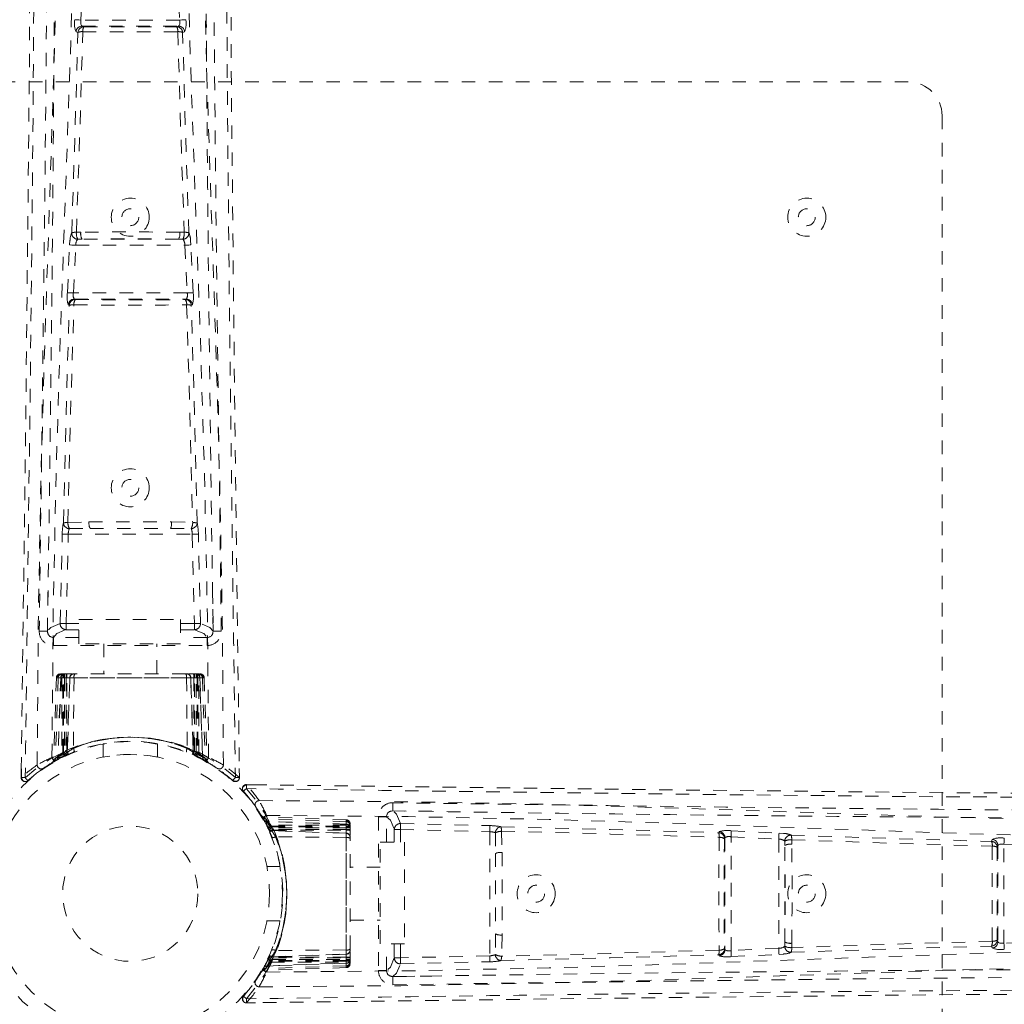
# Model space of a CAD drawing. Header units: inches. Extents: x 7.7 to 33.9, y -2.8 to 28.9.
# Tile 4 of 6: x 21.2 to 28.5, y 16.2 to 23.4. Entities that reach past the tile are written whole.
import ezdxf

# ---------------------------------------------------------------- set-up
doc = ezdxf.new("R2010")
doc.units = ezdxf.units.IN
doc.header["$MEASUREMENT"] = 0
doc.linetypes.add('SLD-Dashed', pattern=[0.075, 0.05, -0.025])

msp = doc.modelspace()

# ---------------------------------------------------------------- linework, layer by layer
at = {"color": 7, "linetype": 'SLD-Dashed', "lineweight": 0}
for p, q in [((21.6597, 23.4365), (21.6761, 23.7539)), ((22.375, 23.7539), (22.3914, 23.4365)), ((22.3914, 23.4365), (21.6597, 23.4365)), ((21.6831, 23.387), (21.6688, 23.3916)), ((21.6688, 23.3916), (22.3823, 23.3916)), ((22.3823, 23.3916), (22.368, 23.387)), ((21.6388, 23.3446), (21.6245, 23.349)), ((22.4123, 23.3446), (22.4266, 23.349)), ((16.2755, 22.9787), (27.7755, 22.9787)), ((28.0255, 22.7287), (28.0255, 11.2287)), ((21.6596, 21.8679), (21.6272, 21.8673)), ((22.4238, 21.8673), (22.3914, 21.8679)), ((21.5603, 21.421), (21.5774, 21.7737)), ((21.605, 21.4189), (21.622, 21.7715)), ((21.622, 21.7715), (22.4291, 21.7715)), ((21.6687, 21.8164), (21.637, 21.8161)), ((22.3824, 21.8164), (21.6687, 21.8164)), ((22.3824, 21.8164), (22.414, 21.8161)), ((22.4291, 21.7715), (22.4461, 21.4189)), ((22.4907, 21.421), (22.4736, 21.7737)), ((22.4461, 21.4189), (21.605, 21.4189)), ((21.5667, 21.3311), (21.5748, 21.3278)), ((21.6194, 21.3705), (21.6113, 21.374)), ((21.6113, 21.374), (22.4398, 21.374)), ((22.4398, 21.374), (22.4317, 21.3705)), ((22.4762, 21.3278), (22.4844, 21.3311)), ((21.5642, 19.7215), (21.7207, 19.7278)), ((22.3304, 19.7278), (22.4869, 19.7215)), ((21.575, 19.677), (21.7279, 19.6793)), ((21.7279, 19.6793), (22.3232, 19.6793)), ((22.3232, 19.6793), (22.476, 19.677)), ((21.5068, 18.976), (21.5224, 19.6374)), ((21.5515, 18.9752), (21.567, 19.6361)), ((21.567, 19.6361), (22.484, 19.6361)), ((22.484, 19.6361), (22.4995, 18.9752)), ((22.5443, 18.976), (22.5287, 19.6374)), ((21.4166, 19.2085), (21.4133, 18.9214)), ((22.6378, 18.9214), (22.6344, 19.2086)), ((21.6455, 19.0062), (22.3955, 19.0062)), ((21.6455, 18.8262), (21.6455, 19.0062)), ((22.3955, 19.0062), (22.3955, 18.8262)), ((21.5515, 18.9302), (21.5515, 18.9752)), ((21.5515, 18.9752), (21.6455, 18.9752)), ((21.5515, 18.9302), (21.6455, 18.9302)), ((22.3955, 18.9752), (22.4995, 18.9752)), ((22.3955, 18.9302), (22.4995, 18.9302)), ((22.4995, 18.9302), (22.4995, 18.9752)), ((21.4128, 18.9188), (21.4144, 18.9106)), ((21.4578, 18.8732), (21.4578, 18.8127)), ((21.6455, 18.8732), (21.4578, 18.8732)), ((22.5933, 18.8732), (22.3955, 18.8732)), ((22.5933, 18.8127), (22.5933, 18.8732)), ((22.6367, 18.9106), (22.6383, 18.9188)), ((21.4578, 18.8127), (22.5933, 18.8127)), ((22.3955, 18.8262), (21.6455, 18.8262)), ((21.8305, 18.8262), (21.8305, 18.6037)), ((22.2205, 18.6037), (22.2205, 18.8262)), ((21.4797, 18.5748), (21.4586, 17.9694)), ((21.493, 18.5748), (21.4722, 17.9775)), ((21.493, 18.5748), (21.4797, 18.5748)), ((21.5113, 18.5748), (21.4908, 17.9881)), ((21.5137, 18.5784), (21.4912, 17.9848)), ((21.5784, 18.5748), (21.5113, 18.5748)), ((21.5188, 18.5748), (21.5184, 18.0179)), ((21.5259, 18.5748), (21.5188, 18.5748)), ((21.5265, 18.6037), (21.5193, 18.6037)), ((21.5327, 18.6037), (21.523, 18.6037)), ((21.5259, 18.5748), (22.5251, 18.5748)), ((21.5259, 18.0216), (21.5259, 18.5748)), ((21.5318, 18.0244), (21.5322, 18.5748)), ((21.5322, 18.5748), (21.5388, 18.5748)), ((21.5393, 18.6037), (21.5327, 18.6037)), ((21.5388, 18.5748), (21.5388, 18.0276)), ((22.5123, 18.5748), (21.5388, 18.5748)), ((21.5953, 18.6037), (21.5412, 18.6037)), ((21.5507, 18.5748), (21.5503, 18.0329)), ((21.5568, 18.5748), (21.5507, 18.5748)), ((21.5572, 18.6037), (21.5511, 18.6037)), ((21.5568, 18.5748), (22.4943, 18.5748)), ((21.5568, 18.0358), (21.5568, 18.5748)), ((21.5572, 18.6037), (21.5953, 18.6037)), ((21.5593, 18.0235), (21.5785, 18.5748)), ((21.5793, 18.5748), (21.5602, 18.0239)), ((21.5785, 18.5748), (21.5793, 18.5748)), ((21.6096, 18.5748), (21.6051, 18.0532)), ((21.6169, 18.6037), (21.6091, 18.6037)), ((22.4415, 18.5748), (21.6096, 18.5748)), ((22.4341, 18.6037), (21.6169, 18.6037)), ((22.442, 18.6037), (22.4341, 18.6037)), ((22.4415, 18.5748), (22.446, 18.0532)), ((22.5099, 18.6037), (22.4558, 18.6037)), ((22.4558, 18.6037), (22.4938, 18.6037)), ((22.4909, 18.0239), (22.4718, 18.5748)), ((22.4718, 18.5748), (22.4726, 18.5748)), ((22.4726, 18.5748), (22.4917, 18.0235)), ((22.5398, 18.5748), (22.4726, 18.5748)), ((22.4999, 18.6037), (22.4938, 18.6037)), ((22.5004, 18.5748), (22.4943, 18.5748)), ((22.4943, 18.5748), (22.4943, 18.0358)), ((22.5007, 18.0329), (22.5004, 18.5748)), ((22.5184, 18.6037), (22.5118, 18.6037)), ((22.5123, 18.0276), (22.5123, 18.5748)), ((22.5123, 18.5748), (22.5189, 18.5748)), ((22.5281, 18.6037), (22.5184, 18.6037)), ((22.5189, 18.5748), (22.5192, 18.0244)), ((22.5318, 18.6037), (22.5246, 18.6037)), ((22.5323, 18.5748), (22.5251, 18.5748)), ((22.5251, 18.5748), (22.5251, 18.0216)), ((22.5327, 18.0179), (22.5323, 18.5748)), ((22.5598, 17.9848), (22.5374, 18.5784)), ((22.5398, 18.5748), (22.5602, 17.9881)), ((22.5581, 18.5748), (22.5789, 17.9775)), ((22.5713, 18.5748), (22.5581, 18.5748)), ((22.5713, 18.5748), (22.5925, 17.9694)), ((21.8255, 18.0858), (21.8255, 17.9891)), ((22.2255, 17.9891), (22.2255, 18.0858)), ((21.4586, 17.9694), (21.4722, 17.9775)), ((21.4756, 17.963), (21.5424, 17.9975)), ((21.4908, 17.9881), (21.5593, 18.0235)), ((21.5184, 18.0179), (21.5259, 18.0216)), ((21.531, 17.992), (21.5184, 18.0179)), ((21.531, 17.992), (21.5224, 17.9876)), ((21.5384, 17.9955), (21.5259, 18.0216)), ((21.5384, 17.9955), (21.531, 17.992)), ((21.5388, 18.0276), (21.5318, 18.0244)), ((21.5442, 17.9983), (21.5318, 18.0244)), ((21.5359, 17.9943), (21.5442, 17.9983)), ((21.5509, 18.0014), (21.5388, 18.0276)), ((21.5424, 17.9975), (21.5432, 17.9979)), ((21.5432, 17.9979), (21.5505, 18.0012)), ((21.5503, 18.0329), (21.5568, 18.0358)), ((21.5622, 18.0066), (21.5503, 18.0329)), ((21.5684, 18.0094), (21.5568, 18.0358)), ((21.5602, 18.0239), (21.5593, 18.0235)), ((21.5684, 18.0094), (21.5622, 18.0066)), ((22.4943, 18.0358), (22.4826, 18.0094)), ((22.4889, 18.0066), (22.4826, 18.0094)), ((22.5007, 18.0329), (22.4889, 18.0066)), ((22.4917, 18.0235), (22.4909, 18.0239)), ((22.4917, 18.0235), (22.5602, 17.9881)), ((22.4943, 18.0358), (22.5007, 18.0329)), ((22.5123, 18.0276), (22.5002, 18.0014)), ((22.5192, 18.0244), (22.5069, 17.9983)), ((22.5078, 17.9979), (22.5087, 17.9975)), ((22.5087, 17.9975), (22.5234, 17.9898)), ((22.5192, 18.0244), (22.5123, 18.0276)), ((22.5251, 18.0216), (22.5127, 17.9955)), ((22.52, 17.992), (22.5127, 17.9955)), ((22.5327, 18.0179), (22.52, 17.992)), ((22.5465, 17.9785), (22.52, 17.992)), ((22.5251, 18.0216), (22.5327, 18.0179)), ((22.5405, 17.9811), (22.5755, 17.963)), ((22.5789, 17.9775), (22.5925, 17.9694)), ((21.2198, 17.9044), (21.219, 17.8374)), ((21.22, 17.9044), (21.2191, 17.8376)), ((21.4441, 17.9447), (21.4573, 17.9526)), ((22.5878, 17.9571), (22.6012, 17.9493)), ((22.5937, 17.9526), (22.607, 17.9447)), ((22.832, 17.8376), (22.8311, 17.9046)), ((21.219, 17.8374), (21.249, 17.837)), ((21.2213, 17.9008), (21.2205, 17.8374)), ((21.2683, 17.8162), (21.3098, 17.8499)), ((22.7409, 17.8502), (22.783, 17.816)), ((22.8021, 17.837), (22.782, 17.8148)), ((22.8843, 17.7853), (22.8838, 17.7553)), ((22.9512, 17.7844), (22.8842, 17.7853)), ((22.9477, 17.783), (22.8842, 17.7838)), ((22.9512, 17.7843), (22.8845, 17.7852)), ((22.863, 17.7359), (22.8967, 17.6944)), ((22.9916, 17.5602), (22.9994, 17.5469)), ((23.0162, 17.5457), (23.0243, 17.5321)), ((23.6216, 17.5245), (23.0162, 17.5457)), ((23.92, 17.5464), (23.8595, 17.5464)), ((23.8595, 17.5464), (23.8595, 16.411)), ((23.92, 17.3587), (23.92, 17.5464)), ((23.9656, 17.5914), (23.9574, 17.5899)), ((24.2553, 17.5876), (23.9682, 17.591)), ((23.0098, 17.5287), (23.0443, 17.4619)), ((23.6216, 17.5112), (23.0243, 17.5321)), ((23.6252, 17.4906), (23.0316, 17.513)), ((23.0388, 17.4732), (23.0344, 17.4819)), ((23.0349, 17.5134), (23.0703, 17.4449)), ((23.6216, 17.493), (23.0349, 17.5134)), ((23.0388, 17.4732), (23.0647, 17.4858)), ((23.0424, 17.4659), (23.0388, 17.4732)), ((23.0411, 17.4683), (23.0451, 17.4601)), ((23.0424, 17.4659), (23.0684, 17.4783)), ((23.0451, 17.4601), (23.0712, 17.4724)), ((23.6216, 17.4855), (23.0647, 17.4858)), ((23.0647, 17.4858), (23.0684, 17.4783)), ((23.0684, 17.4783), (23.6216, 17.4783)), ((23.0712, 17.4724), (23.6216, 17.4721)), ((23.0744, 17.4655), (23.0712, 17.4724)), ((23.6216, 17.5112), (23.6216, 17.5245)), ((23.6216, 17.4258), (23.6216, 17.493)), ((23.6216, 17.4783), (23.6216, 17.4855)), ((23.6216, 17.4783), (23.6216, 16.4791)), ((23.6216, 17.4721), (23.6216, 17.4655)), ((23.6505, 17.4778), (23.6505, 17.485)), ((23.6505, 17.4716), (23.6505, 17.4813)), ((23.6505, 17.465), (23.6505, 17.4716)), ((24.0228, 17.4974), (24.6842, 17.4819)), ((23.0443, 17.4619), (23.0447, 17.461)), ((23.0447, 17.461), (23.0481, 17.4538)), ((23.0483, 17.4534), (23.0744, 17.4655)), ((23.0534, 17.4421), (23.0797, 17.4539)), ((23.0562, 17.4358), (23.0534, 17.4421)), ((23.0562, 17.4358), (23.0826, 17.4475)), ((23.0707, 17.4441), (23.0703, 17.4449)), ((23.0703, 17.4449), (23.6216, 17.4258)), ((23.6216, 17.425), (23.0707, 17.4441)), ((23.6216, 17.4655), (23.0744, 17.4655)), ((23.6216, 17.4536), (23.0797, 17.4539)), ((23.0797, 17.4539), (23.0826, 17.4475)), ((23.0826, 17.4475), (23.6216, 17.4475)), ((23.6216, 17.3947), (23.1, 17.3991)), ((23.6216, 16.492), (23.6216, 17.4655)), ((23.6216, 17.4475), (23.6216, 17.4536)), ((23.6216, 17.4475), (23.6216, 16.5099)), ((23.6216, 17.4258), (23.6216, 17.425)), ((23.6216, 16.5628), (23.6216, 17.3947)), ((23.6505, 17.409), (23.6505, 17.4631)), ((23.6505, 17.447), (23.6505, 17.4531)), ((23.6505, 17.447), (23.6505, 17.409)), ((23.6505, 17.3873), (23.6505, 17.3952)), ((23.977, 17.4527), (24.022, 17.4527)), ((23.977, 17.4527), (23.977, 17.3587)), ((24.022, 17.4527), (24.6829, 17.4372)), ((24.022, 17.4527), (24.022, 17.3587)), ((24.6829, 17.4372), (24.6829, 16.5202)), ((24.7238, 17.4292), (24.7261, 17.2764)), ((24.7683, 17.4401), (24.7746, 17.2835)), ((26.3779, 17.4376), (26.3746, 17.4294)), ((26.4657, 16.5581), (26.4657, 17.3993)), ((26.4657, 17.3993), (26.8183, 17.3823)), ((26.4678, 17.4439), (26.8205, 17.4268)), ((23.6505, 16.5701), (23.6505, 17.3873)), ((23.873, 17.3587), (24.053, 17.3587)), ((23.873, 16.6087), (23.873, 17.3587)), ((24.053, 17.3587), (24.053, 16.6087)), ((26.4174, 17.3848), (26.4208, 17.393)), ((26.4208, 17.393), (26.4208, 16.5645)), ((26.8183, 17.3823), (26.8183, 16.5752)), ((26.8632, 17.3356), (26.8629, 17.3672)), ((26.8632, 16.6219), (26.8632, 17.3356)), ((26.9147, 17.3446), (26.9141, 17.377)), ((28.3914, 17.3654), (28.3959, 17.3798)), ((28.4338, 17.3211), (28.4384, 17.3354)), ((28.4384, 17.3354), (28.4384, 16.622)), ((28.4833, 16.6128), (28.4833, 17.3446)), ((28.4833, 17.3446), (28.8007, 17.3282)), ((24.7261, 17.2764), (24.7261, 16.681)), ((23.1331, 17.1787), (23.0364, 17.1787)), ((23.873, 17.1737), (23.6505, 17.1737)), ((23.0364, 16.7787), (23.1331, 16.7787)), ((23.6505, 16.7837), (23.873, 16.7837)), ((24.7261, 16.681), (24.7238, 16.5282)), ((24.7746, 16.6739), (24.7683, 16.5174)), ((24.053, 16.6087), (23.873, 16.6087)), ((23.92, 16.411), (23.92, 16.6087)), ((23.977, 16.6087), (23.977, 16.5047)), ((24.022, 16.6087), (24.022, 16.5047)), ((26.8632, 16.6219), (26.8629, 16.5902)), ((26.9141, 16.5804), (26.9147, 16.6128)), ((28.4384, 16.622), (28.4338, 16.6363)), ((28.8007, 16.6292), (28.4833, 16.6128)), ((23.0534, 16.5154), (23.0562, 16.5216)), ((23.0826, 16.5099), (23.0562, 16.5216)), ((23.6216, 16.5316), (23.0703, 16.5125)), ((23.0707, 16.5134), (23.6216, 16.5325)), ((23.6216, 16.5628), (23.1, 16.5583)), ((23.6216, 16.5325), (23.6216, 16.5316)), ((23.6216, 16.4645), (23.6216, 16.5316)), ((23.6505, 16.5623), (23.6505, 16.5701)), ((23.6505, 16.4944), (23.6505, 16.5485)), ((23.6505, 16.5485), (23.6505, 16.5104)), ((24.6829, 16.5202), (24.022, 16.5047)), ((26.3746, 16.528), (26.3779, 16.5199)), ((26.4208, 16.5645), (26.4174, 16.5726)), ((26.8183, 16.5752), (26.4657, 16.5581)), ((26.4678, 16.5135), (26.8205, 16.5306)), ((28.3914, 16.592), (28.3959, 16.5776)), ((23.0279, 16.4638), (23.0098, 16.4287)), ((23.0253, 16.4577), (23.0388, 16.4842)), ((23.0316, 16.4444), (23.6252, 16.4669)), ((23.0703, 16.5125), (23.0349, 16.444)), ((23.6216, 16.4645), (23.0349, 16.444)), ((23.0443, 16.4956), (23.0367, 16.4808)), ((23.0388, 16.4842), (23.0424, 16.4916)), ((23.0647, 16.4716), (23.0388, 16.4842)), ((23.0684, 16.4791), (23.0424, 16.4916)), ((23.0447, 16.4964), (23.0443, 16.4956)), ((23.0712, 16.485), (23.0451, 16.4973)), ((23.0744, 16.492), (23.0483, 16.5041)), ((23.0797, 16.5035), (23.0534, 16.5154)), ((23.0684, 16.4791), (23.0647, 16.4716)), ((23.0647, 16.4716), (23.6216, 16.4719)), ((23.6216, 16.4791), (23.0684, 16.4791)), ((23.0703, 16.5125), (23.0707, 16.5134)), ((23.0712, 16.485), (23.0744, 16.492)), ((23.6216, 16.4854), (23.0712, 16.485)), ((23.0744, 16.492), (23.6216, 16.492)), ((23.0826, 16.5099), (23.0797, 16.5035)), ((23.0797, 16.5035), (23.6216, 16.5038)), ((23.6216, 16.5099), (23.0826, 16.5099)), ((23.6216, 16.5038), (23.6216, 16.5099)), ((23.6216, 16.492), (23.6216, 16.4854)), ((23.6216, 16.4719), (23.6216, 16.4791)), ((23.6505, 16.5043), (23.6505, 16.5104)), ((23.6505, 16.4859), (23.6505, 16.4924)), ((23.6505, 16.4761), (23.6505, 16.4859)), ((23.6505, 16.4725), (23.6505, 16.4796)), ((23.977, 16.5047), (24.022, 16.5047)), ((24.0228, 16.46), (24.6842, 16.4755)), ((22.9994, 16.4105), (22.9916, 16.3973)), ((23.0039, 16.4164), (22.9961, 16.4031)), ((23.6216, 16.4329), (23.0162, 16.4118)), ((23.0243, 16.4254), (23.0162, 16.4118)), ((23.6216, 16.4462), (23.0243, 16.4254)), ((23.6216, 16.4329), (23.6216, 16.4462)), ((23.8595, 16.411), (23.92, 16.411)), ((23.9574, 16.3675), (23.9656, 16.366)), ((23.9682, 16.3664), (24.2554, 16.3698)), ((22.897, 16.2634), (22.8628, 16.2212)), ((22.8838, 16.2021), (22.8616, 16.2223)), ((22.8845, 16.1722), (22.9514, 16.1731))]:
    msp.add_line(p, q, dxfattribs=at)
at = {"color": 7, "linetype": 'SLD-Dashed', "lineweight": 0, "flags": 128}
for points in [[(21.3377, 17.931), (21.3453, 18.978), (21.3646, 20.023), (21.3939, 21.065), (21.4291, 22.1031), (21.4633, 23.1371), (21.4885, 24.1667), (21.497, 25.1917), (21.4845, 26.2117)], [(21.4467, 17.9865), (21.4556, 19.0314), (21.4769, 20.0741), (21.5086, 21.1136), (21.5462, 22.1492), (21.5824, 23.1805), (21.6085, 24.2072), (21.6165, 25.2293), (21.6023, 26.2465)], [(22.6044, 17.9865), (22.5955, 19.0315), (22.5742, 20.0745), (22.5424, 21.1142), (22.5049, 22.1498), (22.4687, 23.181), (22.4426, 24.2077), (22.4345, 25.2297), (22.4489, 26.2465)], [(22.7134, 17.931), (22.7058, 18.978), (22.6865, 20.023), (22.6571, 21.065), (22.622, 22.1031), (22.5877, 23.1371), (22.5626, 24.1668), (22.554, 25.1917), (22.5666, 26.2117)], [(21.3179, 25.7097), (21.3164, 24.2442), (21.3074, 22.7722), (21.2929, 21.3248), (21.2903, 21.1039), (21.2876, 20.8741), (21.2851, 20.6709), (21.2827, 20.472), (21.28, 20.2567), (21.2781, 20.1068), (21.2761, 19.9498), (21.2741, 19.7933), (21.2726, 19.6759), (21.2708, 19.536), (21.2687, 19.3736), (21.2644, 19.0415), (21.2617, 18.837), (21.2584, 18.5824), (21.2551, 18.321), (21.2519, 18.0725), (21.249, 17.837)], [(22.7331, 25.7097), (22.7347, 24.2459), (22.7437, 22.7723), (22.7582, 21.3248), (22.761, 21.0776), (22.7641, 20.8195), (22.7668, 20.6043), (22.7696, 20.3752), (22.7728, 20.1251), (22.7762, 19.8539), (22.779, 19.6359), (22.7824, 19.3733), (22.7866, 19.0496), (22.7893, 18.839), (22.7927, 18.5808), (22.796, 18.3187), (22.7992, 18.0707), (22.8021, 17.837)], [(22.7629, 25.6579), (22.7711, 23.088), (22.7985, 20.4631), (22.8321, 17.8374)], [(21.414, 25.5944), (21.4135, 25.0742), (21.412, 24.5412), (21.4093, 23.9955), (21.4059, 23.481), (21.4016, 22.9511), (21.3963, 22.3992), (21.391, 21.9099), (21.388, 21.6527), (21.3848, 21.3798), (21.3812, 21.0913), (21.3774, 20.7871), (21.3738, 20.5119), (21.3707, 20.2711), (21.3682, 20.0798), (21.3653, 19.8652), (21.3621, 19.6239), (21.3591, 19.3987), (21.3566, 19.2062), (21.3545, 19.0463), (21.3528, 18.919)], [(22.6983, 18.919), (22.6965, 19.0548), (22.6942, 19.2271), (22.6914, 19.4359), (22.6882, 19.6812), (22.6849, 19.9302), (22.682, 20.1494), (22.68, 20.3032), (22.6782, 20.4409), (22.6766, 20.5624), (22.6746, 20.7177), (22.6725, 20.8806), (22.6705, 21.0371), (22.6607, 21.8504), (22.6521, 22.6684), (22.644, 23.6413), (22.6388, 24.6307), (22.6371, 25.5944)], [(21.2854, 24.7871), (21.28, 23.088), (21.2526, 20.4631), (21.2198, 17.9044)], [(21.6153, 23.4388), (21.6204, 23.4385), (21.6308, 23.438), (21.6448, 23.4373), (21.6597, 23.4365)], [(21.6688, 23.3916), (21.664, 23.3955), (21.6605, 23.4052), (21.6595, 23.412), (21.659, 23.4196), (21.6591, 23.4279), (21.6597, 23.4365)], [(22.3914, 23.4365), (22.392, 23.4279), (22.3921, 23.4196), (22.3916, 23.412), (22.3905, 23.4052), (22.3871, 23.3955), (22.3823, 23.3916)], [(22.3914, 23.4365), (22.4062, 23.4373), (22.4203, 23.438), (22.4307, 23.4385), (22.4358, 23.4388)], [(21.5925, 21.8631), (21.617, 22.605), (21.6388, 23.3446)], [(21.6272, 21.8673), (21.6522, 22.6099), (21.6744, 23.3502)], [(22.3766, 23.3502), (22.3988, 22.6099), (22.4238, 21.8673)], [(22.4585, 21.8631), (22.434, 22.605), (22.4123, 23.3446)], [(21.5774, 21.7737), (21.5798, 21.8057), (21.5801, 21.8081)], [(21.5774, 21.7737), (21.5821, 21.7735), (21.5923, 21.773), (21.6067, 21.7723), (21.622, 21.7715)], [(22.4291, 21.7715), (22.4444, 21.7723), (22.4587, 21.773), (22.469, 21.7735), (22.4736, 21.7737)], [(22.4736, 21.7737), (22.4713, 21.8057), (22.471, 21.8081)], [(21.5603, 21.421), (21.565, 21.4208), (21.5753, 21.4203), (21.5897, 21.4196), (21.605, 21.4189)], [(22.4461, 21.4189), (22.4614, 21.4196), (22.4758, 21.4203), (22.4861, 21.4208), (22.4907, 21.421)], [(21.5309, 19.7193), (21.5505, 20.5246), (21.5748, 21.3278)], [(21.5644, 19.7215), (21.5843, 20.5275), (21.6091, 21.3314)], [(22.442, 21.3314), (22.4668, 20.5275), (22.4868, 19.7215)], [(22.5202, 19.7193), (22.5005, 20.5246), (22.4762, 21.3278)], [(21.7207, 19.7278), (22.0255, 19.7279), (22.3304, 19.7278)], [(21.7279, 19.6793), (22.0255, 19.6793), (22.3232, 19.6793)], [(21.5224, 19.6374), (21.5269, 19.6373), (21.5373, 19.637), (21.5517, 19.6366), (21.567, 19.6361)], [(22.484, 19.6361), (22.4993, 19.6366), (22.5138, 19.637), (22.5241, 19.6373), (22.5287, 19.6374)], [(21.5068, 18.976), (21.4373, 18.9475), (21.4128, 18.9188)], [(21.4578, 18.8732), (21.4822, 18.9017), (21.5515, 18.9302)], [(21.5068, 18.976), (21.5116, 18.9759), (21.5215, 18.9757), (21.5355, 18.9755), (21.5515, 18.9752)], [(22.4995, 18.9752), (22.5156, 18.9755), (22.5295, 18.9757), (22.5395, 18.9759), (22.5443, 18.976)], [(22.4995, 18.9302), (22.5689, 18.9017), (22.5933, 18.8732)], [(22.6383, 18.9188), (22.6138, 18.9475), (22.5443, 18.976)], [(21.4797, 18.5748), (21.4825, 18.5748), (21.4909, 18.5748), (21.5037, 18.5748), (21.5188, 18.5748)], [(21.5322, 18.5748), (21.5176, 18.5748), (21.5051, 18.5748), (21.4965, 18.5748), (21.493, 18.5748)], [(21.5113, 18.5748), (21.5116, 18.5748), (21.5135, 18.5748), (21.5169, 18.5748), (21.5218, 18.5748), (21.5279, 18.5748), (21.5349, 18.5748), (21.5426, 18.5748), (21.5507, 18.5748)], [(21.6096, 18.5748), (21.5984, 18.5748), (21.589, 18.5748), (21.5825, 18.5748), (21.5793, 18.5748)], [(22.4718, 18.5748), (22.4686, 18.5748), (22.462, 18.5748), (22.4527, 18.5748), (22.4415, 18.5748)], [(22.5004, 18.5748), (22.5084, 18.5748), (22.5162, 18.5748), (22.5232, 18.5748), (22.5293, 18.5748), (22.5342, 18.5748), (22.5376, 18.5748), (22.5395, 18.5748), (22.5398, 18.5748)], [(22.5103, 18.6036), (22.51, 18.6037), (22.5084, 18.6037)], [(22.5581, 18.5748), (22.5546, 18.5748), (22.546, 18.5748), (22.5335, 18.5748), (22.5189, 18.5748)], [(22.5323, 18.5748), (22.5474, 18.5748), (22.5602, 18.5748), (22.5686, 18.5748), (22.5713, 18.5748)], [(22.5399, 18.5745), (22.5389, 18.5813), (22.538, 18.5834)], [(21.8255, 18.0858), (21.8366, 18.0877), (21.8495, 18.0897)], [(22.5617, 17.9803), (22.5605, 17.9863), (22.5605, 17.9883)], [(22.5988, 17.952), (22.5923, 17.9632), (22.5879, 17.9768)], [(21.3863, 17.9063), (21.4347, 17.939), (21.4796, 17.9645)], [(22.5766, 17.962), (22.6164, 17.939), (22.6649, 17.9069)], [(21.222, 17.8377), (21.2238, 17.8299), (21.2273, 17.8223), (21.2323, 17.8157), (21.2386, 17.8108), (21.2458, 17.8079), (21.2532, 17.8075), (21.2605, 17.8094), (21.2669, 17.8134)], [(21.2691, 17.8148), (21.3017, 17.8432), (21.3099, 17.8496)], [(22.7838, 17.8174), (22.7908, 17.8135), (22.7988, 17.8111), (22.8071, 17.8105), (22.815, 17.812), (22.8219, 17.8155), (22.8272, 17.8208), (22.8305, 17.8274), (22.8318, 17.8349)], [(22.8321, 17.8374), (22.8315, 17.8379), (22.8298, 17.8376), (22.8233, 17.8371), (22.8137, 17.8372), (22.8079, 17.8373), (22.8021, 17.837)], [(22.8846, 17.7822), (22.8767, 17.7805), (22.8691, 17.777), (22.8625, 17.7719), (22.8576, 17.7656), (22.8548, 17.7585), (22.8543, 17.751), (22.8562, 17.7438), (22.8602, 17.7373)], [(29.8339, 17.7189), (28.1349, 17.7243), (25.5099, 17.7517), (22.9512, 17.7844)], [(22.8616, 17.7352), (22.89, 17.7025), (22.8964, 17.6944)], [(30.7565, 17.6863), (29.291, 17.6879), (27.819, 17.6968), (26.3716, 17.7113), (26.1507, 17.7139), (25.9209, 17.7166), (25.7177, 17.7191), (25.5188, 17.7216), (25.3035, 17.7243), (25.1536, 17.7262), (24.9966, 17.7282), (24.8401, 17.7302), (24.7227, 17.7317), (24.5828, 17.7335), (24.4204, 17.7356), (24.0884, 17.7399), (23.8838, 17.7425), (23.6293, 17.7458), (23.3678, 17.7492), (23.1194, 17.7523), (22.8838, 17.7553)], [(22.9532, 17.618), (22.9858, 17.5696), (23.0113, 17.5246)], [(22.9779, 17.6666), (24.0249, 17.659), (25.0699, 17.6396), (26.1118, 17.6103), (27.15, 17.5752), (28.1839, 17.5409), (29.2136, 17.5157), (30.2385, 17.5072), (31.2585, 17.5197)], [(30.6412, 17.5902), (30.121, 17.5907), (29.588, 17.5923), (29.0423, 17.5949), (28.5278, 17.5983), (27.998, 17.6026), (27.446, 17.608), (26.9568, 17.6133), (26.6995, 17.6162), (26.4266, 17.6195), (26.1381, 17.623), (25.8339, 17.6269), (25.5587, 17.6304), (25.3179, 17.6336), (25.1267, 17.6361), (24.9121, 17.6389), (24.6707, 17.6421), (24.4456, 17.6451), (24.253, 17.6477), (24.0931, 17.6498), (23.9659, 17.6514)], [(23.0334, 17.5576), (24.0782, 17.5487), (25.1209, 17.5274), (26.1605, 17.4956), (27.1961, 17.4581), (28.2273, 17.4219), (29.254, 17.3958), (30.2761, 17.3877), (31.2933, 17.4019)], [(23.92, 17.5464), (23.9485, 17.5221), (23.977, 17.4527)], [(24.0228, 17.4974), (23.9943, 17.567), (23.9656, 17.5914)], [(23.6216, 17.5245), (23.6216, 17.5218), (23.6216, 17.5133), (23.6216, 17.5006), (23.6216, 17.4855)], [(23.6216, 17.4721), (23.6216, 17.4867), (23.6216, 17.4992), (23.6216, 17.5078), (23.6216, 17.5112)], [(23.6216, 17.493), (23.6216, 17.4927), (23.6216, 17.4908), (23.6216, 17.4873), (23.6216, 17.4825), (23.6216, 17.4764), (23.6216, 17.4693), (23.6216, 17.4616), (23.6216, 17.4536)], [(24.0228, 17.4974), (24.0227, 17.4927), (24.0226, 17.4827), (24.0223, 17.4688), (24.022, 17.4527)], [(24.6842, 17.4819), (24.6841, 17.4773), (24.6838, 17.467), (24.6834, 17.4525), (24.6829, 17.4372)], [(24.7661, 17.4733), (25.5715, 17.4537), (26.3746, 17.4294)], [(23.6216, 17.3947), (23.6216, 17.4059), (23.6216, 17.4152), (23.6216, 17.4218), (23.6216, 17.425)], [(24.7683, 17.4399), (25.5744, 17.42), (26.3782, 17.3951)], [(26.4678, 17.4439), (26.4676, 17.4393), (26.4671, 17.4289), (26.4664, 17.4146), (26.4657, 17.3993)], [(26.8205, 17.4268), (26.8203, 17.4222), (26.8198, 17.4119), (26.8191, 17.3976), (26.8183, 17.3823)], [(26.8205, 17.4268), (26.8525, 17.4245), (26.8549, 17.4241)], [(26.91, 17.4117), (27.6518, 17.3872), (28.3914, 17.3654)], [(26.9141, 17.377), (27.6567, 17.352), (28.397, 17.3298)], [(28.4384, 17.3354), (28.4423, 17.3403), (28.452, 17.3437), (28.4588, 17.3448), (28.4664, 17.3453), (28.4747, 17.3452), (28.4833, 17.3446)], [(28.4856, 17.389), (28.4854, 17.3839), (28.4848, 17.3735), (28.4841, 17.3594), (28.4833, 17.3446)], [(24.7261, 17.2764), (24.7261, 16.9787), (24.7261, 16.681)], [(24.7746, 17.2835), (24.7747, 16.9787), (24.7746, 16.6739)], [(28.397, 16.6276), (27.6567, 16.6054), (26.9141, 16.5804)], [(28.4833, 16.6128), (28.4747, 16.6122), (28.4664, 16.6122), (28.4588, 16.6127), (28.452, 16.6137), (28.4423, 16.6172), (28.4384, 16.622)], [(28.4833, 16.6128), (28.4841, 16.598), (28.4848, 16.5839), (28.4854, 16.5735), (28.4856, 16.5685)], [(23.0334, 16.3999), (24.0783, 16.4087), (25.1213, 16.4301), (26.161, 16.4618), (27.1966, 16.4994), (28.2278, 16.5356), (29.2546, 16.5617), (30.2765, 16.5697), (31.2933, 16.5553)], [(23.6216, 16.5325), (23.6216, 16.5357), (23.6216, 16.5422), (23.6216, 16.5516), (23.6216, 16.5628)], [(24.6829, 16.5202), (24.6834, 16.5049), (24.6838, 16.4905), (24.6841, 16.4801), (24.6842, 16.4755)], [(24.7661, 16.4841), (25.5715, 16.5037), (26.3746, 16.528)], [(26.3782, 16.5623), (25.5744, 16.5374), (24.7683, 16.5174)], [(26.4657, 16.5581), (26.4664, 16.5429), (26.4671, 16.5285), (26.4676, 16.5182), (26.4678, 16.5135)], [(26.8183, 16.5752), (26.8191, 16.5599), (26.8198, 16.5455), (26.8203, 16.5353), (26.8205, 16.5306)], [(26.8205, 16.5306), (26.8525, 16.533), (26.8549, 16.5333)], [(26.9099, 16.5457), (27.6518, 16.5702), (28.3914, 16.592)], [(22.9779, 16.2909), (24.0248, 16.2984), (25.0699, 16.3178), (26.1118, 16.3471), (27.1499, 16.3823), (28.1839, 16.4165), (29.2136, 16.4417), (30.2385, 16.4502), (31.2585, 16.4377)], [(23.6213, 16.4644), (23.6282, 16.4654), (23.6302, 16.4662)], [(23.6216, 16.5038), (23.6216, 16.4958), (23.6216, 16.4881), (23.6216, 16.4811), (23.6216, 16.475), (23.6216, 16.4701), (23.6216, 16.4666), (23.6216, 16.4647), (23.6216, 16.4645)], [(23.6216, 16.4462), (23.6216, 16.4497), (23.6216, 16.4583), (23.6216, 16.4708), (23.6216, 16.4854)], [(23.6216, 16.4719), (23.6216, 16.4568), (23.6216, 16.4441), (23.6216, 16.4357), (23.6216, 16.4329)], [(23.6505, 16.494), (23.6505, 16.4942), (23.6505, 16.4958)], [(23.977, 16.5047), (23.9485, 16.4353), (23.92, 16.411)], [(23.9656, 16.366), (23.9943, 16.3905), (24.0228, 16.46)], [(24.022, 16.5047), (24.0223, 16.4887), (24.0226, 16.4747), (24.0227, 16.4647), (24.0228, 16.46)], [(23.0088, 16.4276), (22.9858, 16.3879), (22.9537, 16.3393)], [(22.9988, 16.4055), (23.01, 16.412), (23.0237, 16.4164)], [(23.0272, 16.4426), (23.0331, 16.4438), (23.0351, 16.4437)], [(23.9659, 16.306), (24.1016, 16.3078), (24.2739, 16.31), (24.4827, 16.3128), (24.728, 16.3161), (24.977, 16.3194), (25.1962, 16.3222), (25.35, 16.3243), (25.4877, 16.3261), (25.6092, 16.3277), (25.7645, 16.3297), (25.9275, 16.3317), (26.084, 16.3337), (26.8972, 16.3435), (27.7152, 16.3522), (28.6882, 16.3603), (29.6776, 16.3655), (30.6412, 16.3672)], [(30.7565, 16.2711), (29.2927, 16.2695), (27.8191, 16.2606), (26.3716, 16.2461), (26.1245, 16.2432), (25.8664, 16.2401), (25.6511, 16.2375), (25.422, 16.2347), (25.1719, 16.2315), (24.9007, 16.228), (24.6828, 16.2252), (24.4201, 16.2218), (24.0964, 16.2176), (23.8858, 16.2149), (23.6276, 16.2116), (23.3655, 16.2082), (23.1176, 16.2051), (22.8838, 16.2021)], [(30.7047, 16.2413), (28.1349, 16.2332), (25.5099, 16.2057), (22.8843, 16.1721)], [(22.8642, 16.2205), (22.8603, 16.2134), (22.8579, 16.2054), (22.8573, 16.1971), (22.8588, 16.1892), (22.8623, 16.1824), (22.8676, 16.1771), (22.8743, 16.1738), (22.8818, 16.1725)], [(22.8843, 16.1721), (22.8847, 16.1727), (22.8844, 16.1744), (22.8839, 16.1809), (22.8841, 16.1906), (22.8842, 16.1964), (22.8838, 16.2021)]]:
    msp.add_lwpolyline(points, dxfattribs=at)
at = {"color": 7, "linetype": 'SLD-Dashed', "lineweight": 0}
for centre, radius in [((22.0255, 21.9787), 0.1405), ((27.0255, 21.9787), 0.1405), ((22.0255, 21.9787), 0.0625), ((27.0255, 21.9787), 0.0625), ((22.0255, 19.9787), 0.1405), ((22.0255, 19.9787), 0.0625), ((22.0255, 16.9787), 1.125), ((22.0255, 16.9787), 1.03), ((22.0255, 16.9787), 0.5), ((25.0255, 16.9787), 0.1405), ((27.0255, 16.9787), 0.1405), ((25.0255, 16.9787), 0.0625), ((27.0255, 16.9787), 0.0625)]:
    msp.add_circle(centre, radius, dxfattribs=at)
for centre, radius, start, end in [((-478.0644, 26.7995), 499.5394, 359.096068, 359.848805), ((522.1136, 26.7995), 499.5375, 180.151194, 180.903933), ((21.7759, 23.4098), 0.1632, 169.77817, 201.87392), ((22.2752, 23.4098), 0.1632, 338.12634, 10.22079), ((21.6695, 23.3465), 0.0451, 90.86129, 176.77136), ((21.6838, 23.3419), 0.0451, 90.89584, 176.60716), ((21.7315, 23.3561), 0.0574, 147.50244, 185.92694), ((22.0255, 55.9822), 32.597, 269.39813, 270.60187), ((22.3672, 23.3419), 0.0451, 3.39251, 89.10459), ((22.3191, 23.356), 0.0578, 354.22498, 32.34545), ((22.3816, 23.3465), 0.0451, 3.22878, 89.13857), ((21.668, 23.2756), 0.0749, 85.09641, 112.94471), ((22.0256, 60.7153), 37.3667, 269.4615, 270.53821), ((22.383, 23.2754), 0.075, 67.07657, 94.88994), ((27.7755, 22.7287), 0.25, 0, 90), ((21.7162, 21.8063), 0.136, 155.33491, 179.24836), ((21.6197, 21.7833), 0.0843, 84.87074, 108.79897), ((21.6373, 21.8615), 0.0448, 177.93827, 222.90329), ((21.7136, 21.8574), 0.0869, 173.46172, 208.33995), ((21.7401, 21.8555), 0.0814, 171.24472, 208.69134), ((22.0255, -10.9234), 32.7933, 89.36071, 90.63929), ((22.311, 21.8555), 0.0814, 331.3082, 8.75447), ((22.3377, 21.8573), 0.0867, 331.62581, 6.57203), ((22.413, 21.8617), 0.0456, 271.25412, 1.82397), ((22.4315, 21.7839), 0.0837, 71.12102, 95.21048), ((22.3353, 21.8064), 0.1357, 0.7172, 24.71179), ((21.6368, 21.8586), 0.0424, 220.45173, 270.41237), ((21.69, 21.7734), 0.068, 141.10679, 181.63119), ((22.0255, -11.5375), 33.3558, 89.38703, 90.61297), ((22.3611, 21.7734), 0.068, 358.3631, 38.90477), ((21.7669, 21.3904), 0.2088, 171.58371, 196.49481), ((21.6592, 21.4036), 0.0563, 164.26685, 211.75837), ((22.3919, 21.4036), 0.0564, 328.24198, 15.73261), ((22.2841, 21.3904), 0.2088, 343.50794, 8.41256), ((21.6118, 21.3288), 0.0451, 90.59383, 177.08009), ((21.6199, 21.3254), 0.0451, 90.62032, 177.01239), ((21.6014, 21.2409), 0.0908, 85.14388, 107.02922), ((21.6633, 21.3381), 0.0546, 143.52032, 186.98648), ((22.0256, 57.9749), 36.6459, 269.34887, 270.65105), ((22.0255, 54.1894), 32.8213, 269.29101, 270.70899), ((22.4312, 21.3254), 0.0451, 2.98866, 89.37873), ((22.3874, 21.338), 0.055, 353.16056, 36.33285), ((22.4393, 21.3288), 0.0451, 2.91991, 89.40617), ((22.4496, 21.2408), 0.091, 73.0011, 94.83946), ((21.8088, 19.716), 0.0889, 172.36491, 204.39494), ((22.2423, 19.716), 0.0889, 335.60543, 7.6359), ((21.9238, 19.6368), 0.4014, 168.14819, 179.92163), ((21.5565, 19.5826), 0.1391, 86.85811, 100.61836), ((21.5764, 19.7226), 0.0456, 184.17407, 268.24584), ((21.6747, 19.7249), 0.1106, 181.78285, 205.66141), ((21.6722, 19.6368), 0.1052, 157.52793, 180.36768), ((22.3775, 19.7246), 0.1095, 334.2102, 358.34518), ((22.4747, 19.7226), 0.0456, 271.7539, 355.82581), ((22.3789, 19.6368), 0.1051, 359.63211, 22.47229), ((22.4944, 19.5808), 0.1408, 79.46491, 93.05866), ((22.1275, 19.6368), 0.4012, 0.07576, 11.83908), ((21.5519, 18.9753), 0.0451, 179.03675, 269.56882), ((22.4992, 18.9753), 0.0451, 270.43102, 0.90009), ((21.3886, 20.5156), 1.5969, 268.71524, 270.86793), ((21.4578, 18.9177), 0.105, 179.26274, 269.99492), ((21.4564, 18.9154), 0.0423, 186.56858, 271.9625), ((22.5933, 18.9177), 0.105, 270.00507, 0.73728), ((22.5947, 18.9154), 0.0423, 268.0375, 353.43152), ((22.6624, 20.5165), 1.5979, 269.133, 271.2844), ((21.5097, 18.5737), 0.03, 90.00464, 178.00539), ((21.5405, 18.5309), 0.0742, 106.73724, 144.05384), ((21.523, 18.5737), 0.03, 90.029, 178.03197), ((21.5374, 18.4386), 0.1635, 91.70443, 100.62587), ((21.5462, 18.5685), 0.0356, 82.06774, 170.29398), ((21.5412, 18.5738), 0.03, 90.06249, 178.06862), ((21.9387, 18.5819), 0.4128, 176.96614, 180.98645), ((22.1186, 18.581), 0.5864, 177.96674, 180.60564), ((21.965, 18.5819), 0.4263, 177.06224, 180.95477), ((21.9952, 18.5818), 0.4446, 177.17915, 180.91129), ((22.0013, 18.5818), 0.4446, 177.179, 180.91142), ((21.6083, 18.5738), 0.0299, 90.18676, 178.20384), ((21.6092, 18.5738), 0.0299, 90.18682, 178.20364), ((21.6459, 18.581), 0.0369, 141.86013, 189.66319), ((22.4067, 18.5813), 0.0354, 349.27925, 39.19743), ((22.4419, 18.5738), 0.0299, 1.79616, 89.81338), ((22.4427, 18.5738), 0.0299, 1.79616, 89.8131), ((22.048, 18.5819), 0.4464, 359.0882, 2.80571), ((22.056, 18.5818), 0.4445, 359.08822, 2.82134), ((22.5099, 18.5738), 0.03, 1.93117, 89.93757), ((22.086, 18.5819), 0.4263, 359.04509, 2.93762), ((22.5137, 18.436), 0.1661, 79.60084, 88.33873), ((21.9323, 18.581), 0.5867, 359.39493, 2.0327), ((22.1126, 18.5819), 0.4126, 359.01272, 3.03498), ((22.5281, 18.5737), 0.03, 1.96801, 89.97089), ((22.5106, 18.5309), 0.0742, 35.94637, 73.26245), ((22.5414, 18.5737), 0.03, 1.99432, 89.99558), ((22.0255, 16.9784), 1.1577, 47.87053, 132.12893), ((22.0255, 16.947), 1.1898, 60.88845, 119.11152), ((22.0255, 16.9798), 1.1553, 64.37853, 115.62147), ((22.0255, 16.9799), 1.1552, 65.07963, 114.92037), ((22.0255, 16.9799), 1.1553, 66.06028, 113.93972), ((22.0255, 17.0154), 1.1197, 67.94681, 112.05323), ((22.0255, 16.9787), 1.1275, 60.48901, 119.51099), ((21.9808, 17.428), 0.7294, 121.00108, 125.21569), ((21.5755, 18.0354), 0.0345, 344.8528, 31.01734), ((22.0982, 17.3998), 0.6977, 79.48401, 81.37607), ((22.4756, 18.0354), 0.0345, 148.98334, 195.14454), ((22.07, 17.4276), 0.7299, 54.78554, 58.99709), ((22.0131, 16.7397), 1.3694, 114.43049, 119.54965), ((21.4877, 17.9991), 0.0429, 196.9733, 245.83497), ((21.4423, 17.9784), 0.0299, 300.27581, 358.09312), ((22.0068, 17.3548), 0.8235, 126.37147, 131.73204), ((22.0015, 17.3657), 0.809, 125.49079, 130.86861), ((21.4753, 18.1204), 0.1379, 269.41578, 293.45996), ((22.0256, 16.9786), 1.1276, 114.2645, 119.19518), ((21.4629, 17.9872), 0.0273, 297.65353, 2.2994), ((21.461, 17.9891), 0.0299, 299.22753, 358.19574), ((22.0056, 17.3661), 0.8074, 124.3224, 129.61019), ((21.5296, 18.0243), 0.0297, 295.47802, 358.5215), ((21.5305, 18.0247), 0.0297, 295.43165, 358.52098), ((22.0255, 16.9785), 1.0302, 78.80587, 101.19413), ((22.0254, 16.9785), 1.1277, 60.8049, 65.7351), ((22.5206, 18.0247), 0.0297, 181.47893, 244.56844), ((22.5214, 18.0243), 0.0297, 181.47866, 244.52204), ((22.045, 17.3655), 0.8081, 50.39218, 55.6753), ((22.0259, 16.9795), 1.1266, 59.73723, 64.72759), ((22.0468, 17.3622), 0.8134, 49.1459, 54.49464), ((22.0151, 16.9571), 1.1535, 59.96117, 64.03348), ((22.0447, 17.3553), 0.8229, 48.26588, 53.63064), ((22.5901, 17.9891), 0.0299, 181.80409, 240.77228), ((22.5904, 17.989), 0.03, 196.89154, 241.26934), ((22.6088, 17.9784), 0.0299, 181.90701, 239.72393), ((22.5634, 17.9991), 0.0429, 294.16418, 343.02629), ((22.0379, 16.7395), 1.3697, 60.45082, 65.56909), ((22.0252, 16.937), 1.2086, 124.66873, 131.84042), ((22.021, 16.9845), 1.1202, 124.62847, 132.08723), ((21.3677, 17.9311), 0.03, 180.16833, 304.06871), ((22.0255, 16.9788), 1.1275, 119.51096, 124.64853), ((21.4286, 17.9704), 0.03, 301.04615, 358.01499), ((22.0096, 17.0062), 1.0957, 118.63125, 120.26743), ((22.0255, 16.9787), 1.1275, 55.3516, 60.489), ((22.6423, 18.0069), 0.0714, 211.63896, 238.92676), ((22.0308, 16.9875), 1.1173, 58.95476, 59.84524), ((22.6224, 17.9704), 0.03, 181.98552, 238.95347), ((22.6834, 17.9311), 0.03, 235.93568, 359.82727), ((22.028, 16.9819), 1.1235, 47.90724, 55.36316), ((22.0233, 16.9336), 1.2129, 48.17481, 55.32106), ((21.249, 17.8371), 0.03, 179.28003, 312.13675), ((21.3194, 17.8807), 0.0829, 211.81854, 232.63577), ((22.8021, 17.8371), 0.03, 227.8634, 0.71979), ((22.8839, 17.7553), 0.03, 89.27955, 222.13698), ((21.9837, 16.9789), 1.2088, 34.66928, 41.83985), ((22.9274, 17.685), 0.0827, 121.79653, 142.65851), ((22.0314, 16.9833), 1.1201, 34.62814, 42.08763), ((22.0252, 16.9787), 1.1577, 317.87053, 42.12893), ((22.9779, 17.6366), 0.03, 90.16802, 214.06946), ((22.0257, 16.9788), 1.1274, 29.51067, 34.64873), ((21.7864, 16.9911), 1.3696, 24.43075, 29.54934), ((23.9645, 17.5464), 0.105, 89.26248, 179.99525), ((25.5624, 17.6156), 1.597, 178.71556, 180.86817), ((23.0172, 17.5756), 0.03, 211.04528, 268.01523), ((23.0253, 17.562), 0.0299, 210.27581, 268.09345), ((22.0494, 16.9926), 1.0999, 28.63413, 30.26408), ((23.0459, 17.5166), 0.0429, 106.97399, 155.83496), ((22.4023, 16.998), 0.8227, 36.36854, 41.73491), ((21.9939, 16.9787), 1.1898, 330.88844, 29.11156), ((23.9622, 17.5479), 0.0423, 96.56901, 181.96197), ((31.8464, 517.0729), 499.5437, 269.09607, 269.8488), ((22.0255, 16.9787), 1.1275, 330.48899, 29.51101), ((23.0359, 17.5433), 0.0299, 209.22896, 268.19389), ((22.0261, 16.979), 1.1269, 24.26296, 29.19689), ((23.034, 17.5414), 0.0273, 207.65241, 272.30143), ((22.4126, 17.0028), 0.8089, 35.49045, 40.8687), ((23.1672, 17.529), 0.1379, 179.41686, 203.45926), ((22.4145, 16.9999), 0.8054, 34.31591, 39.61693), ((22.0266, 16.9787), 1.1553, 334.37857, 25.62143), ((23.5778, 17.4638), 0.0742, 16.73866, 54.05231), ((23.6153, 17.458), 0.0356, 352.06734, 80.29383), ((23.6205, 17.4945), 0.03, 0.00515, 88.00437), ((23.6206, 17.4813), 0.03, 0.02848, 88.03205), ((23.6206, 17.463), 0.03, 0.06248, 88.06819), ((23.6287, 17.0656), 0.4127, 86.9658, 90.98651), ((23.6278, 16.8855), 0.5866, 87.9671, 90.60528), ((23.4853, 17.4669), 0.1636, 1.70656, 10.62363), ((24.0221, 17.4524), 0.0451, 89.03629, 179.56947), ((24.6837, 17.0805), 0.4014, 78.14813, 89.92199), ((24.7694, 17.4278), 0.0456, 94.17368, 178.24603), ((24.6294, 17.4477), 0.1391, 356.85744, 10.61903), ((23.0711, 17.4746), 0.0297, 205.47738, 268.52266), ((23.0715, 17.4738), 0.0297, 205.43155, 268.52079), ((22.4749, 17.0235), 0.7293, 31.0011, 35.21611), ((23.0822, 17.4287), 0.0345, 254.85116, 301.0179), ((22.0268, 16.9787), 1.1552, 335.07956, 24.92044), ((22.0267, 16.9787), 1.1553, 336.06029, 23.93971), ((22.0622, 16.9787), 1.1197, 337.94683, 22.05319), ((23.6287, 17.0392), 0.4263, 87.06236, 90.95494), ((23.6286, 17.0085), 0.4452, 87.18133, 90.90908), ((23.6287, 17.0032), 0.4443, 87.17785, 90.91257), ((23.6206, 17.3959), 0.0299, 0.18626, 88.20333), ((23.6206, 17.3951), 0.0299, 0.1865, 88.20365), ((23.6278, 17.3583), 0.0369, 51.86026, 99.66251), ((24.6836, 17.3321), 0.1052, 67.52831, 90.36745), ((24.7717, 17.3295), 0.1106, 91.78238, 115.66152), ((26.3722, 17.3844), 0.0451, 0.62155, 87.01144), ((26.2878, 17.4028), 0.0908, 355.14386, 17.02929), ((63.0187, 16.9787), 36.6428, 179.34881, 180.65111), ((26.3757, 17.3925), 0.0451, 0.59433, 87.08038), ((26.4372, 17.2374), 0.2088, 81.58385, 106.49496), ((26.3849, 17.3409), 0.0546, 53.52142, 96.98557), ((26.4504, 17.3451), 0.0563, 74.26702, 121.75802), ((26.8531, 17.2881), 0.136, 65.3356, 89.24781), ((26.9054, 17.3675), 0.0424, 130.44599, 180.4165), ((26.9083, 17.367), 0.0448, 87.93848, 132.90331), ((26.8302, 17.3846), 0.0843, 354.86879, 18.79903), ((59.2293, 16.9787), 32.8145, 179.29086, 180.70914), ((26.8202, 17.3143), 0.068, 51.1068, 91.63084), ((26.9042, 17.2907), 0.0869, 83.4628, 118.33934), ((26.9023, 17.2641), 0.0814, 81.24597, 118.69009), ((-6.4907, 16.9787), 33.3558, 359.38703, 0.61297), ((-5.8734, 16.9787), 32.7902, 359.36065, 0.63935), ((28.3887, 17.3204), 0.0451, 0.89596, 86.60792), ((28.3224, 17.3362), 0.0749, 355.0945, 22.9485), ((65.7546, 16.9787), 37.3592, 179.46144, 180.53837), ((28.4567, 17.2284), 0.1632, 79.77824, 111.87404), ((28.3933, 17.3348), 0.0451, 0.8613, 86.77233), ((28.403, 17.2727), 0.0574, 57.50305, 95.92652), ((61.023, 16.9787), 32.591, 179.39797, 180.60193), ((24.7628, 17.1955), 0.0889, 82.36543, 114.39459), ((24.7628, 16.762), 0.0889, 245.60586, 277.63548), ((26.9023, 16.6933), 0.0814, 241.30871, 278.75419), ((28.3887, 16.637), 0.0451, 273.39336, 359.10294), ((28.3223, 16.6212), 0.075, 337.07304, 4.89163), ((28.3933, 16.6227), 0.0451, 273.22794, 359.1388), ((28.4028, 16.6852), 0.0578, 264.2252, 302.34523), ((22.4746, 16.9341), 0.7297, 324.78488, 328.99758), ((23.0822, 16.5287), 0.0346, 58.98352, 105.14435), ((23.6282, 16.5975), 0.0354, 259.27814, 309.19854), ((23.6206, 16.5623), 0.0299, 271.79651, 359.81362), ((23.6206, 16.5615), 0.0299, 271.79651, 359.81362), ((24.6836, 16.6254), 0.1052, 269.63254, 292.47185), ((24.7714, 16.6268), 0.1095, 244.21077, 268.34479), ((24.7694, 16.5296), 0.0456, 181.75437, 265.82574), ((26.3722, 16.5731), 0.0451, 272.98866, 359.37873), ((26.2876, 16.5546), 0.091, 343.00088, 4.83962), ((26.3757, 16.5649), 0.0451, 272.91944, 359.40586), ((26.3848, 16.6169), 0.055, 263.16218, 306.33123), ((26.4504, 16.6124), 0.0564, 238.24198, 285.73261), ((26.8202, 16.6431), 0.068, 268.36371, 308.90417), ((26.8532, 16.669), 0.1357, 270.7172, 294.71179), ((26.9042, 16.6666), 0.0867, 241.62584, 276.57256), ((26.9085, 16.5912), 0.0456, 181.25483, 271.82397), ((26.8307, 16.5728), 0.0837, 341.12225, 5.2093), ((28.4567, 16.7291), 0.1632, 248.12699, 280.22013), ((22.0253, 16.9788), 1.1278, 329.73982, 334.72524), ((22.0039, 16.9891), 1.1535, 329.96121, 334.03326), ((22.0254, 16.9788), 1.1277, 330.80482, 335.73533), ((22.4017, 16.9599), 0.8234, 318.26755, 323.62915), ((22.4092, 16.9573), 0.8132, 319.1456, 324.49525), ((22.413, 16.9587), 0.8073, 320.38933, 325.67783), ((23.0711, 16.4828), 0.0297, 91.47829, 154.52213), ((23.0715, 16.4837), 0.0297, 91.47881, 154.56931), ((23.5778, 16.4936), 0.0742, 305.94704, 343.26257), ((23.6287, 16.9564), 0.4465, 269.08865, 272.80527), ((23.6287, 16.9485), 0.4447, 269.08919, 272.8204), ((23.6206, 16.4944), 0.03, 271.93192, 359.93768), ((23.6287, 16.9184), 0.4265, 269.04604, 272.93667), ((23.6278, 17.0722), 0.5869, 269.39509, 272.03191), ((23.6287, 16.8918), 0.4128, 269.01367, 273.03403), ((23.6206, 16.4762), 0.03, 271.96835, 359.9714), ((23.6205, 16.4629), 0.03, 271.99483, 359.99566), ((23.4829, 16.4905), 0.166, 349.59862, 358.34095), ((24.0221, 16.5051), 0.0451, 180.43044, 270.9003), ((24.6837, 16.8768), 0.4012, 270.07557, 281.8391), ((24.6276, 16.5098), 0.1409, 349.46777, 3.05579), ((26.4372, 16.7201), 0.2089, 253.50826, 278.4123), ((22.0256, 16.9787), 1.1275, 325.35155, 330.48905), ((21.7864, 16.9663), 1.3696, 330.45067, 335.5693), ((22.0292, 16.9765), 1.1232, 328.9571, 329.84289), ((23.0172, 16.3818), 0.03, 91.98467, 148.95432), ((23.0537, 16.362), 0.0714, 121.63991, 148.9258), ((23.0253, 16.3954), 0.0299, 91.90666, 149.72459), ((23.0459, 16.4409), 0.0429, 204.16488, 253.02657), ((23.0359, 16.4139), 0.03, 106.89244, 151.26844), ((23.0359, 16.4141), 0.0299, 91.80502, 150.77213), ((23.9645, 16.411), 0.105, 180.00479, 270.7374), ((23.9622, 16.4095), 0.0423, 178.03825, 263.43077), ((31.8463, -483.1098), 499.538, 90.151196, 90.903934), ((22.0287, 16.9762), 1.1235, 317.90721, 325.36318), ((22.9779, 16.3209), 0.03, 145.93537, 269.8273), ((25.5638, 16.3418), 1.5984, 179.13304, 181.2838), ((21.9805, 16.9809), 1.2128, 318.17441, 325.32137), ((22.8839, 16.2021), 0.03, 137.86319, 270.7204)]:
    msp.add_arc(centre, radius, start, end, dxfattribs=at)

doc.saveas('drawing.dxf')
